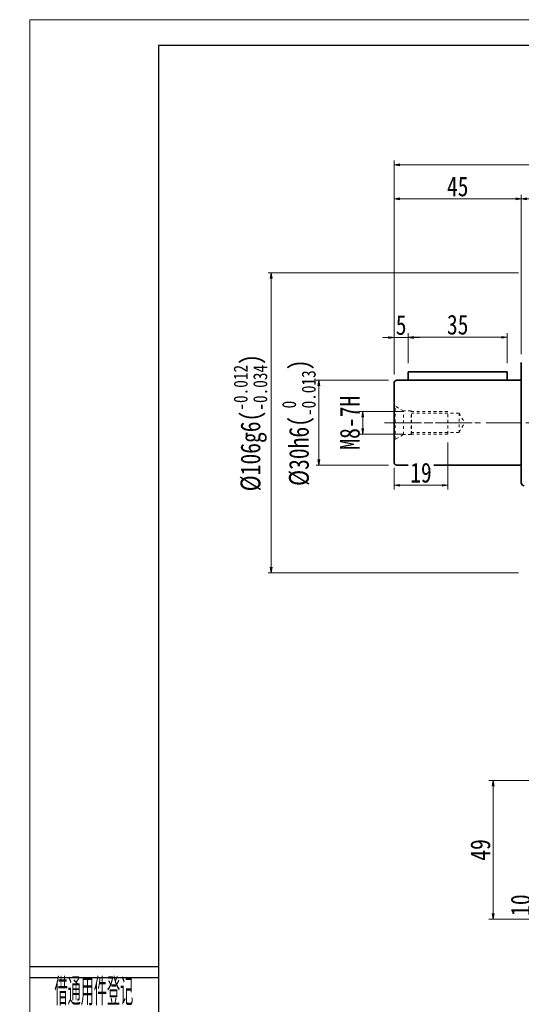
# Model space of a CAD drawing. Header units: millimetres. Extents: x -20 to 755, y -1 to 540.
# Tile 2 of 5: x -20 to 157, y 192 to 540. Entities that reach past the tile are written whole.
import ezdxf
from ezdxf.enums import TextEntityAlignment as Align

# ---------------------------------------------------------------- set-up
doc = ezdxf.new("R2010")
doc.units = ezdxf.units.MM
doc.linetypes.add('点画线', pattern=[18, 12, -2, 2, -2])
doc.linetypes.add('虚线', pattern=[2, 1, -1])
doc.layers.add('2细线层', color=4, linetype='Continuous')
doc.layers.add('6文字层', color=3, linetype='Continuous')
for name, color, linetype, lineweight in [('中心线层', 1, '点画线', 18), ('图框_外框线', 7, 'Continuous', 18), ('尺寸线层', 3, 'Continuous', 18), ('粗实线层', 7, 'Continuous', 35)]:
    doc.layers.add(name, color=color, linetype=linetype, lineweight=lineweight)
doc.styles.add('PC_TEXTSTYLE', font='ISOCP.SHX', dxfattribs={"width": 0.707, "bigfont": 'GBCBIG.SHX'})
doc.styles.add('宋体', font='SimSun.ttf', dxfattribs={"width": 0.8})
doc.dimstyles.new('A水平标注$0', dxfattribs={"dimtxt": 3.5, "dimasz": 2, "dimexe": 1.5, "dimexo": 3, "dimgap": 1.1, "dimtad": 1, "dimtoh": 1, "dimdec": 4, "dimdsep": 46, "dimtxsty": '宋体', "dimblk": 'OPEN', "dimcen": 3, "dimclrd": 3, "dimclre": 3, "dimclrt": 6, "dimadec": 0, "dimazin": 0, "dimtm": 1e-09, "dimtfac": 1, "dimtdec": 4, "dimtix": 1, "dimtmove": 0, "dimatfit": 3, "dimldrblk": 'OPEN', "dimfxl": 0, "dimlwd": 13, "dimlwe": 13, "dimarcsym": 0})
doc.dimstyles.new('D直径标注φ25', dxfattribs={"dimtxt": 3.5, "dimasz": 2, "dimexe": 1, "dimexo": 3, "dimtad": 1, "dimtoh": 1, "dimdec": 1, "dimdsep": 46, "dimtxsty": '宋体', "dimblk": 'OPEN', "dimcen": 3, "dimclrd": 3, "dimclre": 3, "dimclrt": 130, "dimadec": 0, "dimazin": 0, "dimtm": 1e-09, "dimtfac": 1, "dimtdec": 1, "dimtmove": 0, "dimatfit": 0, "dimldrblk": 'OPEN', "dimfxl": 0, "dimlwd": 13, "dimlwe": 13, "dimarcsym": 0})
doc.dimstyles.new('螺孔(M8-7H)', dxfattribs={"dimtxt": 3.5, "dimasz": 2, "dimexe": 1.25, "dimexo": 3, "dimtad": 1, "dimtoh": 1, "dimdec": 4, "dimdsep": 46, "dimtxsty": '宋体', "dimblk": 'OPEN', "dimcen": 3, "dimclrd": 3, "dimclre": 3, "dimclrt": 2, "dimadec": 0, "dimazin": 0, "dimtm": 1e-09, "dimtfac": 1, "dimtdec": 4, "dimtmove": 0, "dimatfit": 3, "dimldrblk": 'OPEN', "dimfxl": 0, "dimlwd": 9, "dimlwe": 9, "dimarcsym": 0})

# ---------------------------------------------------------------- blocks, each defined once
blk = doc.blocks.new('_Open')
at = {"color": 0, "linetype": 'ByBlock', "lineweight": -2}
for p, q in [((-1, 0.17), (0, 0)), ((-1, -0.17), (0, 0)), ((0, 0), (-1, 0))]:
    blk.add_line(p, q, dxfattribs=at)
blk = doc.blocks.new('*D14')
at = {"layer": 'Defpoints', "color": 0, "transparency": 16777216}
for p in [(113.07, 412.11), (85.5, 382.11), (113.07, 382.11)]:
    blk.add_point(p, dxfattribs=at)
at = {"layer": '尺寸线层', "color": 3, "lineweight": 13, "transparency": 16777216}
for p, q in [((110.07, 412.11), (84.5, 412.11)), ((85.5, 410.11), (85.5, 384.11)), ((110.07, 382.11), (84.5, 382.11))]:
    blk.add_line(p, q, dxfattribs=at)
at = {"layer": '尺寸线层', "color": 3, "lineweight": 13, "transparency": 16777216, "xscale": 2, "yscale": 2, "zscale": 2}
for p, rotation in [((85.5, 412.11), 90), ((85.5, 382.11), 270)]:
    blk.add_blockref('_Open', p, dxfattribs=dict(at, rotation=rotation))
at = {"layer": '尺寸线层', "color": 130, "transparency": 16777216, "insert": (78.4, 397.11), "char_height": 7, "attachment_point": 5, "rotation": 90, "style": '宋体'}
blk.add_mtext('{\\A1;\\A1;%%C30h6({\\H0.707107x;\\S 0^ -0.013;})}', dxfattribs=at)
blk = doc.blocks.new('*D15')
at = {"layer": 'Defpoints', "color": 0, "transparency": 16777216}
for p in [(159.07, 450.11), (68.59, 344.11), (159.07, 344.11)]:
    blk.add_point(p, dxfattribs=at)
at = {"layer": '尺寸线层', "color": 3, "lineweight": 13, "transparency": 16777216}
for p, q in [((156.07, 450.11), (67.59, 450.11)), ((68.59, 448.11), (68.59, 346.11)), ((156.07, 344.11), (67.59, 344.11))]:
    blk.add_line(p, q, dxfattribs=at)
at = {"layer": '尺寸线层', "color": 3, "lineweight": 13, "transparency": 16777216, "xscale": 2, "yscale": 2, "zscale": 2}
for p, rotation in [((68.59, 450.11), 90), ((68.59, 344.11), 270)]:
    blk.add_blockref('_Open', p, dxfattribs=dict(at, rotation=rotation))
at = {"layer": '尺寸线层', "color": 130, "transparency": 16777216, "insert": (61.26, 397.11), "char_height": 7, "attachment_point": 5, "rotation": 90, "style": '宋体'}
blk.add_mtext('{\\A1;\\A1;%%C106g6({\\H0.707107x;\\S-0.012^ -0.034;})}', dxfattribs=at)
blk = doc.blocks.new('*D19')
at = {"layer": 'Defpoints', "color": 0, "transparency": 16777216}
for p in [(157.07, 476.2), (174.07, 452.11), (157.07, 418.36)]:
    blk.add_point(p, dxfattribs=at)
at = {"layer": '粗实线层', "color": 3, "lineweight": 13, "transparency": 16777216}
for p, q in [((157.07, 421.36), (157.07, 477.7)), ((174.07, 455.11), (174.07, 477.7)), ((172.07, 476.2), (159.07, 476.2))]:
    blk.add_line(p, q, dxfattribs=at)
at = {"layer": '粗实线层', "color": 3, "lineweight": 13, "transparency": 16777216, "xscale": 2, "yscale": 2, "zscale": 2, "rotation": 180}
blk.add_blockref('_Open', (157.07, 476.2), dxfattribs=at)
at = {"layer": '粗实线层', "color": 3, "lineweight": 13, "transparency": 16777216, "xscale": 2, "yscale": 2, "zscale": 2}
blk.add_blockref('_Open', (174.07, 476.2), dxfattribs=at)
at = {"layer": '粗实线层', "color": 6, "transparency": 16777216, "insert": (166.01, 480.6), "char_height": 7, "attachment_point": 5, "style": '宋体', "bg_fill": 3, "box_fill_scale": 1.1, "bg_fill_color": 257, "bg_fill_transparency": 0}
blk.add_mtext('17', dxfattribs=at)
blk = doc.blocks.new('*D20')
at = {"layer": 'Defpoints', "color": 0, "transparency": 16777216}
for p in [(112.07, 488.29), (112.07, 411.11), (326.07, 411.11)]:
    blk.add_point(p, dxfattribs=at)
at = {"layer": '粗实线层', "color": 3, "lineweight": 13, "transparency": 16777216}
for p, q in [((112.07, 414.11), (112.07, 489.79)), ((324.07, 488.29), (114.07, 488.29)), ((326.07, 414.11), (326.07, 489.79))]:
    blk.add_line(p, q, dxfattribs=at)
at = {"layer": '粗实线层', "color": 3, "lineweight": 13, "transparency": 16777216, "xscale": 2, "yscale": 2, "zscale": 2, "rotation": 180}
blk.add_blockref('_Open', (112.07, 488.29), dxfattribs=at)
at = {"layer": '粗实线层', "color": 3, "lineweight": 13, "transparency": 16777216, "xscale": 2, "yscale": 2, "zscale": 2}
blk.add_blockref('_Open', (326.07, 488.29), dxfattribs=at)
at = {"layer": '粗实线层', "color": 6, "transparency": 16777216, "insert": (219.07, 492.69), "char_height": 7, "attachment_point": 5, "style": '宋体', "bg_fill": 3, "box_fill_scale": 1.1, "bg_fill_color": 257, "bg_fill_transparency": 0}
blk.add_mtext('214', dxfattribs=at)
blk = doc.blocks.new('*D25')
at = {"layer": 'Defpoints', "color": 0, "transparency": 16777216}
for p in [(117.07, 415.11), (112.07, 411.11)]:
    blk.add_point(p, dxfattribs=at)
at = {"layer": '粗实线层', "color": 3, "lineweight": 13, "transparency": 16777216}
for p, q in [((112.07, 414.11), (112.07, 428.74)), ((117.07, 418.11), (117.07, 428.74)), ((110.07, 427.24), (108.07, 427.24)), ((112.07, 427.24), (117.07, 427.24)), ((119.07, 427.24), (121.07, 427.24))]:
    blk.add_line(p, q, dxfattribs=at)
at = {"layer": '粗实线层', "color": 3, "lineweight": 13, "transparency": 16777216, "xscale": 2, "yscale": 2, "zscale": 2}
blk.add_blockref('_Open', (112.07, 427.24), dxfattribs=at)
at = {"layer": '粗实线层', "color": 3, "lineweight": 13, "transparency": 16777216, "xscale": 2, "yscale": 2, "zscale": 2, "rotation": 180}
blk.add_blockref('_Open', (117.07, 427.24), dxfattribs=at)
at = {"layer": '粗实线层', "color": 6, "transparency": 16777216, "insert": (114.57, 431.63), "char_height": 7, "attachment_point": 5, "style": '宋体', "bg_fill": 3, "box_fill_scale": 1.1, "bg_fill_color": 257, "bg_fill_transparency": 0}
blk.add_mtext('5', dxfattribs=at)
at = {"layer": 'Defpoints', "color": 0, "transparency": 16777216}
blk.add_point((117.07, 427.24), dxfattribs=at)
blk = doc.blocks.new('*D26')
at = {"layer": 'Defpoints', "color": 0, "transparency": 16777216}
for p in [(152.07, 427.3), (117.07, 415.11), (152.07, 415.11)]:
    blk.add_point(p, dxfattribs=at)
at = {"layer": '粗实线层', "color": 3, "lineweight": 13, "transparency": 16777216}
for p, q in [((117.07, 418.11), (117.07, 428.8)), ((152.07, 418.11), (152.07, 428.8)), ((119.07, 427.3), (150.07, 427.3))]:
    blk.add_line(p, q, dxfattribs=at)
at = {"layer": '粗实线层', "color": 3, "lineweight": 13, "transparency": 16777216, "xscale": 2, "yscale": 2, "zscale": 2, "rotation": 180}
blk.add_blockref('_Open', (117.07, 427.3), dxfattribs=at)
at = {"layer": '粗实线层', "color": 3, "lineweight": 13, "transparency": 16777216, "xscale": 2, "yscale": 2, "zscale": 2}
blk.add_blockref('_Open', (152.07, 427.3), dxfattribs=at)
at = {"layer": '粗实线层', "color": 6, "transparency": 16777216, "insert": (134.57, 431.72), "char_height": 7, "attachment_point": 5, "style": '宋体', "bg_fill": 3, "box_fill_scale": 1.1, "bg_fill_color": 257, "bg_fill_transparency": 0}
blk.add_mtext('35', dxfattribs=at)
blk = doc.blocks.new('*D27')
at = {"layer": 'Defpoints', "color": 0, "transparency": 16777216}
for p in [(157.07, 476.2), (157.07, 418.36), (112.07, 411.11)]:
    blk.add_point(p, dxfattribs=at)
at = {"layer": '粗实线层', "color": 3, "lineweight": 13, "transparency": 16777216}
for p, q in [((112.07, 414.11), (112.07, 477.7)), ((157.07, 421.36), (157.07, 477.7)), ((114.07, 476.2), (155.07, 476.2))]:
    blk.add_line(p, q, dxfattribs=at)
at = {"layer": '粗实线层', "color": 3, "lineweight": 13, "transparency": 16777216, "xscale": 2, "yscale": 2, "zscale": 2, "rotation": 180}
blk.add_blockref('_Open', (112.07, 476.2), dxfattribs=at)
at = {"layer": '粗实线层', "color": 3, "lineweight": 13, "transparency": 16777216, "xscale": 2, "yscale": 2, "zscale": 2}
blk.add_blockref('_Open', (157.07, 476.2), dxfattribs=at)
at = {"layer": '粗实线层', "color": 6, "transparency": 16777216, "insert": (134.57, 480.58), "char_height": 7, "attachment_point": 5, "style": '宋体', "bg_fill": 3, "box_fill_scale": 1.1, "bg_fill_color": 257, "bg_fill_transparency": 0}
blk.add_mtext('45', dxfattribs=at)
blk = doc.blocks.new('m8-11111_3')
at = {"layer": '中心线层', "linetype": '点画线', "lineweight": 18}
blk.add_line((27.67, 0), (-2.1, 0), dxfattribs=at)
at = {"layer": '粗实线层', "color": 6, "linetype": '虚线', "lineweight": 18}
for p, q in [((0, -6.6), (0, 6.6)), ((0, 6.6), (0.43, 5.86)), ((3.3, 4.2), (0.43, 5.86)), ((0.43, -5.86), (0.43, 5.86)), ((6, 4.2), (3.3, 4.2)), ((3.3, -4.2), (3.3, 4.2)), ((6.2, 4), (6, 4.2)), ((6, -4.2), (6, 4.2)), ((19, 4), (6.2, 4)), ((6.2, -4), (6.2, 4)), ((19, -4), (19, 4)), ((23, 3.4), (6.2, 3.4)), ((23, 3.4), (24.96, 0)), ((23, 3.4), (23, -3.4)), ((23, -3.4), (24.96, 0)), ((23, -3.4), (6.2, -3.4)), ((0, -6.6), (0.43, -5.86)), ((3.3, -4.2), (0.43, -5.86)), ((6, -4.2), (3.3, -4.2)), ((6.2, -4), (6, -4.2)), ((19, -4), (6.2, -4))]:
    blk.add_line(p, q, dxfattribs=at)
blk = doc.blocks.new('*D28')
at = {"layer": 'Defpoints', "color": 0, "transparency": 16777216}
for p in [(118.27, 401.11), (100.96, 393.11), (118.27, 393.11)]:
    blk.add_point(p, dxfattribs=at)
at = {"layer": '尺寸线层', "color": 3, "lineweight": 9, "transparency": 16777216}
for p, q in [((115.27, 401.11), (99.71, 401.11)), ((100.96, 399.11), (100.96, 395.11)), ((115.27, 393.11), (99.71, 393.11))]:
    blk.add_line(p, q, dxfattribs=at)
at = {"layer": '尺寸线层', "color": 3, "lineweight": 9, "transparency": 16777216, "xscale": 2, "yscale": 2, "zscale": 2}
for p, rotation in [((100.96, 401.11), 90), ((100.96, 393.11), 270)]:
    blk.add_blockref('_Open', p, dxfattribs=dict(at, rotation=rotation))
at = {"layer": '尺寸线层', "color": 2, "transparency": 16777216, "insert": (96.46, 397.11), "char_height": 7, "attachment_point": 5, "rotation": 90, "style": '宋体'}
blk.add_mtext('M8-7H', dxfattribs=at)
blk = doc.blocks.new('*D29')
at = {"layer": 'Defpoints', "color": 0, "transparency": 16777216}
for p in [(131.07, 393.11), (112.07, 384.11), (131.07, 374.99)]:
    blk.add_point(p, dxfattribs=at)
at = {"layer": '粗实线层', "color": 3, "lineweight": 13, "transparency": 16777216}
for p, q in [((131.07, 390.11), (131.07, 373.49)), ((112.07, 381.11), (112.07, 373.49)), ((114.07, 374.99), (129.07, 374.99))]:
    blk.add_line(p, q, dxfattribs=at)
at = {"layer": '粗实线层', "color": 3, "lineweight": 13, "transparency": 16777216, "xscale": 2, "yscale": 2, "zscale": 2, "rotation": 180}
blk.add_blockref('_Open', (112.07, 374.99), dxfattribs=at)
at = {"layer": '粗实线层', "color": 3, "lineweight": 13, "transparency": 16777216, "xscale": 2, "yscale": 2, "zscale": 2}
blk.add_blockref('_Open', (131.07, 374.99), dxfattribs=at)
at = {"layer": '粗实线层', "color": 6, "transparency": 16777216, "insert": (121.57, 379.41), "char_height": 7, "attachment_point": 5, "style": '宋体', "bg_fill": 3, "box_fill_scale": 1.1, "bg_fill_color": 257, "bg_fill_transparency": 0}
blk.add_mtext('19', dxfattribs=at)
blk = doc.blocks.new('*D46')
at = {"layer": 'Defpoints', "color": 0, "transparency": 16777216}
for p in [(184.07, 231.61), (161.37, 221.61), (174.47, 221.61)]:
    blk.add_point(p, dxfattribs=at)
at = {"layer": '粗实线层', "color": 3, "lineweight": 13, "transparency": 16777216}
for p, q in [((181.07, 231.61), (159.87, 231.61)), ((161.37, 229.61), (161.37, 223.61)), ((171.47, 221.61), (159.87, 221.61))]:
    blk.add_line(p, q, dxfattribs=at)
at = {"layer": '粗实线层', "color": 3, "lineweight": 13, "transparency": 16777216, "xscale": 2, "yscale": 2, "zscale": 2}
for p, rotation in [((161.37, 231.61), 90), ((161.37, 221.61), 270)]:
    blk.add_blockref('_Open', p, dxfattribs=dict(at, rotation=rotation))
at = {"layer": '粗实线层', "color": 6, "transparency": 16777216, "insert": (156.87, 226.61), "char_height": 7, "attachment_point": 5, "rotation": 90, "style": '宋体', "bg_fill": 3, "box_fill_scale": 1.1, "bg_fill_color": 256, "bg_fill_true_color": 13158600, "bg_fill_transparency": 0}
blk.add_mtext('10', dxfattribs=at)
blk = doc.blocks.new('*D47')
at = {"layer": 'Defpoints', "color": 0, "transparency": 16777216}
for p in [(209.57, 270.61), (147.12, 221.61), (174.47, 221.61)]:
    blk.add_point(p, dxfattribs=at)
at = {"layer": '粗实线层', "color": 3, "lineweight": 13, "transparency": 16777216}
for p, q in [((206.57, 270.61), (145.62, 270.61)), ((147.12, 268.61), (147.12, 223.61)), ((171.47, 221.61), (145.62, 221.61))]:
    blk.add_line(p, q, dxfattribs=at)
at = {"layer": '粗实线层', "color": 3, "lineweight": 13, "transparency": 16777216, "xscale": 2, "yscale": 2, "zscale": 2}
for p, rotation in [((147.12, 270.61), 90), ((147.12, 221.61), 270)]:
    blk.add_blockref('_Open', p, dxfattribs=dict(at, rotation=rotation))
at = {"layer": '粗实线层', "color": 6, "transparency": 16777216, "insert": (142.62, 246.11), "char_height": 7, "attachment_point": 5, "rotation": 90, "style": '宋体', "bg_fill": 3, "box_fill_scale": 1.1, "bg_fill_color": 256, "bg_fill_true_color": 13158600, "bg_fill_transparency": 0}
blk.add_mtext('49', dxfattribs=at)

msp = doc.modelspace()

# ---------------------------------------------------------------- linework, layer by layer
at = {"layer": '2细线层'}
for p, q in [((-16.48095, 204.89287), (28.76751, 204.89287)), ((-16.48095, 201.02739), (28.76751, 201.02739))]:
    msp.add_line(p, q, dxfattribs=at)
at = {"layer": '中心线层'}
msp.add_line((108.65976, 397.10985), (328.16948, 397.10985), dxfattribs=at)
at = {"layer": '图框_外框线', "color": 3}
msp.add_lwpolyline([(-16.7633, -1.3524), (748.15434, -1.3524), (748.15434, 539.55364), (-16.7633, 539.55364)], close=True, dxfattribs=at)
at = {"layer": '图框_外框线', "color": 3, "lineweight": 25}
msp.add_lwpolyline([(28.76751, 7.75376), (739.04818, 7.75376), (739.04818, 530.44748), (28.76751, 530.44748)], close=True, dxfattribs=at)
at = {"layer": '粗实线层'}
for p, q in [((157.06948, 375.85985), (157.06948, 418.35985)), ((113.06948, 382.10985), (157.06948, 382.10985))]:
    msp.add_line(p, q, dxfattribs=at)
for centre in [(113.06948, 383.10985), (158.06948, 375.85985)]:
    msp.add_arc(centre, 1, 180, 270, dxfattribs=at)

# ---------------------------------------------------------------- block references
msp.add_blockref('m8-11111_3', (112.06948, 397.10985), dxfattribs=at)

# ---------------------------------------------------------------- texts
at = {"layer": '6文字层', "color": 3, "style": 'PC_TEXTSTYLE', "width": 0.667}
msp.add_text('借通用件登记', height=9.663682, dxfattribs=at).set_placement((5.89791, 196.4518), align=Align.MIDDLE)

# ---------------------------------------------------------------- dimensions: what is measured, and where the dimension line sits
at = {"layer": '尺寸线层'}
for base, p1, p2, text, override, picture, middle in [((68.58815, 344.10985), (159.06948, 450.10985), (159.06948, 344.10985), '{\\A1;\\A1;%%C106g6({\\H0.707107x;\\S-0.012^ -0.034;})}', {"dimtxt": 7, "dimgap": 1, "dimpost": 'φ<>', "dimtp": -0.012, "dimtm": 0.034, "dimtdec": 3, "dimtfill": 0, "dimtzin": 8}, '*D15', (68.58815, 397.10985)), ((85.50366, 382.10985), (113.06948, 412.10985), (113.06948, 382.10985), '{\\A1;\\A1;%%C30h6({\\H0.707107x;\\S 0^ -0.013;})}', {"dimtxt": 7, "dimgap": 1, "dimpost": 'φ<>', "dimtm": 0.013, "dimtdec": 3, "dimtfill": 0}, '*D14', (85.50366, 397.10985))]:
    dim = msp.add_linear_dim(base=base, p1=p1, p2=p2, angle=270, text=text, dimstyle='D直径标注φ25', override=override, dxfattribs=at)
    dim.commit()
    dim.dimension.update_dxf_attribs({"geometry": picture, "text_midpoint": middle, "dimtype": 160})

# ---------------------------------------------------------------- next in the draw order: dimensions: what is measured, and where the dimension line sits
at = {"layer": '粗实线层'}
dim = msp.add_linear_dim(base=(157.06948, 476.20112), p1=(174.06948, 452.10985), p2=(157.06948, 418.35985), dimstyle='A水平标注$0', override={"dimtxt": 7, "dimgap": 1, "dimdec": 1, "dimpost": '<>', "dimblk": 'Open', "dimtvp": 0.1, "dimtfill": 1, "dimtfillclr": 256}, dxfattribs=at)
dim.commit()
dim.dimension.update_dxf_attribs({"geometry": '*D19', "text_midpoint": (166.01284, 476.20112), "dimtype": 160})
dim = msp.add_linear_dim(base=(161.36534, 221.60985), p1=(184.07122, 231.60985), p2=(174.46807, 221.60985), angle=90, dimstyle='A水平标注$0', override={"dimtxt": 7, "dimgap": 1, "dimdec": 1, "dimpost": '<>', "dimblk": 'Open', "dimtvp": 0.1, "dimtfill": 1, "dimtfillclr": 256}, dxfattribs=at)
dim.commit()
dim.dimension.update_dxf_attribs({"geometry": '*D46', "text_midpoint": (156.86534, 226.60985)})

# ---------------------------------------------------------------- next in the draw order: dimensions: what is measured, and where the dimension line sits
dim = msp.add_linear_dim(base=(112.06948, 488.28589), p1=(326.06948, 411.10985), p2=(112.06948, 411.10985), dimstyle='A水平标注$0', override={"dimtxt": 7, "dimgap": 1, "dimdec": 1, "dimpost": '<>', "dimblk": 'Open', "dimtvp": 0.1, "dimtfill": 1, "dimtfillclr": 256}, dxfattribs=at)
dim.commit()
dim.dimension.update_dxf_attribs({"geometry": '*D20', "text_midpoint": (219.06948, 488.28589), "dimtype": 160})
dim = msp.add_linear_dim(base=(147.11876, 221.60985), p1=(209.57052, 270.60985), p2=(174.46807, 221.60985), angle=90, dimstyle='A水平标注$0', override={"dimtxt": 7, "dimgap": 1, "dimdec": 1, "dimpost": '<>', "dimblk": 'Open', "dimtvp": 0.1, "dimtfill": 1, "dimtfillclr": 256}, dxfattribs=at)
dim.commit()
dim.dimension.update_dxf_attribs({"geometry": '*D47', "text_midpoint": (142.61876, 246.10985)})

# ---------------------------------------------------------------- next in the draw order: linework, layer by layer
for p, q in [((117.06948, 412.10985), (117.06948, 415.10985)), ((117.06948, 415.10985), (152.06948, 415.10985)), ((152.06948, 415.10985), (152.06948, 412.10985)), ((112.06948, 411.10985), (112.06948, 383.10985)), ((157.06948, 412.10985), (113.06948, 412.10985))]:
    msp.add_line(p, q, dxfattribs=at)
msp.add_arc((113.06948, 411.10985), 1, 90.0000002, 180.0000002, dxfattribs=at)

# ---------------------------------------------------------------- next in the draw order: dimensions: what is measured, and where the dimension line sits
dim = msp.add_linear_dim(base=(117.06948, 427.24392), p1=(112.06948, 411.10985), p2=(117.06948, 415.10985), dimstyle='A水平标注$0', override={"dimtxt": 7, "dimgap": 1, "dimdec": 1, "dimpost": '<>', "dimblk": 'Open', "dimtvp": 0.1, "dimtfill": 1, "dimtfillclr": 256}, dxfattribs=at)
dim.commit()
dim.dimension.update_dxf_attribs({"geometry": '*D25', "text_midpoint": (114.56948, 427.24392), "dimtype": 160})

# ---------------------------------------------------------------- next in the draw order: dimensions: what is measured, and where the dimension line sits
dim = msp.add_linear_dim(base=(152.06948, 427.3023), p1=(117.06948, 415.10985), p2=(152.06948, 415.10985), dimstyle='A水平标注$0', override={"dimtxt": 7, "dimgap": 1, "dimdec": 1, "dimpost": '<>', "dimblk": 'Open', "dimtvp": 0.1, "dimtfill": 1, "dimtfillclr": 256}, dxfattribs=at)
dim.commit()
dim.dimension.update_dxf_attribs({"geometry": '*D26', "text_midpoint": (134.56948, 427.3023), "dimtype": 160})

# ---------------------------------------------------------------- next in the draw order: dimensions: what is measured, and where the dimension line sits
dim = msp.add_linear_dim(base=(157.06948, 476.20112), p1=(112.06948, 411.10985), p2=(157.06948, 418.35985), dimstyle='A水平标注$0', override={"dimtxt": 7, "dimgap": 1, "dimdec": 1, "dimpost": '<>', "dimblk": 'Open', "dimtvp": 0.1, "dimtfill": 1, "dimtfillclr": 256}, dxfattribs=at)
dim.commit()
dim.dimension.update_dxf_attribs({"geometry": '*D27', "text_midpoint": (134.56948, 476.20112), "dimtype": 160})

# ---------------------------------------------------------------- next in the draw order: dimensions: what is measured, and where the dimension line sits
at = {"layer": '尺寸线层'}
dim = msp.add_linear_dim(base=(100.96001, 393.10985), p1=(118.26948, 401.10985), p2=(118.26948, 393.10985), angle=270, dimstyle='螺孔(M8-7H)', override={"dimtxt": 7, "dimgap": 1, "dimpost": 'M<>-7H', "dimtfill": 0}, dxfattribs=at)
dim.commit()
dim.dimension.update_dxf_attribs({"geometry": '*D28', "text_midpoint": (100.96001, 397.10985), "dimtype": 160})

# ---------------------------------------------------------------- next in the draw order: dimensions: what is measured, and where the dimension line sits
at = {"layer": '粗实线层'}
dim = msp.add_linear_dim(base=(131.06948, 374.9912), p1=(112.06948, 384.10985), p2=(131.06948, 393.10985), dimstyle='A水平标注$0', override={"dimtxt": 7, "dimgap": 1, "dimdec": 1, "dimpost": '<>', "dimblk": 'Open', "dimtvp": 0.1, "dimtfill": 1, "dimtfillclr": 256}, dxfattribs=at)
dim.commit()
dim.dimension.update_dxf_attribs({"geometry": '*D29', "text_midpoint": (121.56948, 374.9912), "dimtype": 160})

doc.saveas('drawing.dxf')
